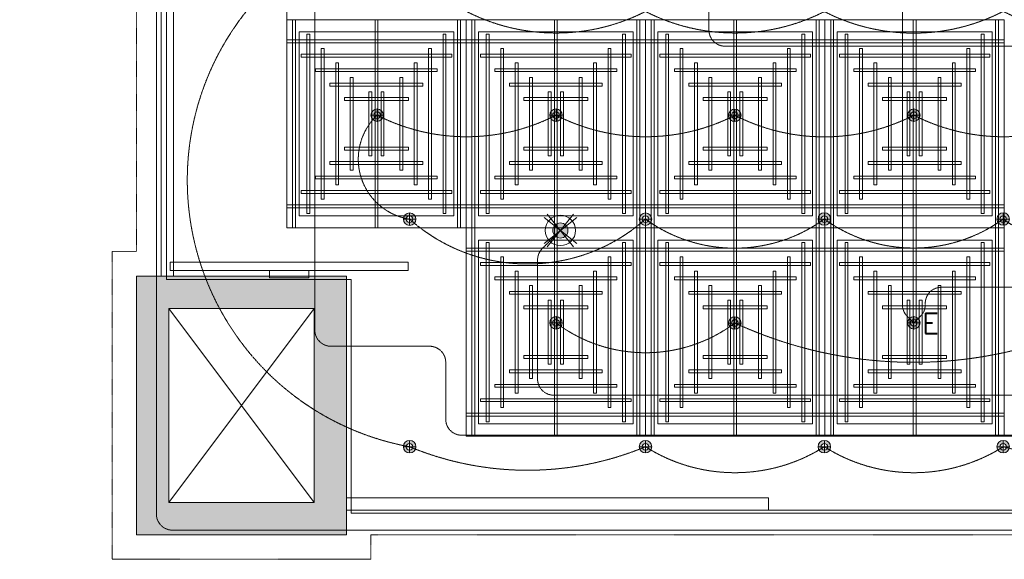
# Model space of a CAD drawing. Header units: millimetres. Extents: x -750 to 72845, y -24282 to 18874.
# Tile 2 of 154: x -573 to 5532, y 0 to 3344. Entities that reach past the tile are written whole.
import ezdxf
from ezdxf.enums import TextEntityAlignment as Align

# ---------------------------------------------------------------- set-up
doc = ezdxf.new("R2010")
doc.units = ezdxf.units.MM
doc.header["$MEASUREMENT"] = 0
for name, pattern in [('DASHED', [19.05, 12.7, -6.35]), ('HIDDENX2', [0.75, 0.5, -0.25]), ('IRISH HOUSE_FF46_HYD AIRPORT_HVAC DUCTING LAYOUT 3$0$( Dashed )', [0.75, 0.5, -0.25])]:
    doc.linetypes.add(name, pattern=pattern)
doc.layers.get('0').update_dxf_attribs({"lineweight": 5})
for name, color, linetype, lineweight in [('E Celing Lighting', 5, 'DASHED', 5), ('IRISH HOUSE_FF46_HYD AIRPORT_HVAC DUCTING LAYOUT 3$0$00 Structural', 2, 'Continuous', 25), ('IRISH HOUSE_FF46_HYD AIRPORT_HVAC DUCTING LAYOUT 3$0$02 Furniture', 14, 'Continuous', 25), ('IRISH HOUSE_FF46_HYD AIRPORT_HVAC DUCTING LAYOUT 3$0$02_Elevation 00', 8, 'Continuous', 9), ('IRISH HOUSE_FF46_HYD AIRPORT_HVAC DUCTING LAYOUT 3$0$03 Partition', 152, 'Continuous', 25), ('IRISH HOUSE_FF46_HYD AIRPORT_HVAC DUCTING LAYOUT 3$0$08_Hatch', 140, 'Continuous', 9), ('IRISH HOUSE_FF46_HYD AIRPORT_HVAC DUCTING LAYOUT 3$0$Ceiling', 14, 'Continuous', 9), ('IRISH HOUSE_FF46_HYD AIRPORT_HVAC DUCTING LAYOUT 3$0$Furniture', 14, 'Continuous', 9), ('IRISH HOUSE_FF46_HYD AIRPORT_HVAC DUCTING LAYOUT 3$0$Grey', 8, 'Continuous', 9), ('Lighting (Ceiling)', 160, 'Continuous', 15), ('M-MEP-ELLG-CABLE', 146, 'HIDDENX2', 20), ('M-MEP-ELPR-EQUIP', 6, 'Continuous', 20)]:
    doc.layers.add(name, color=color, linetype=linetype, lineweight=lineweight)
doc.layers.add('IRISH HOUSE_FF46_HYD AIRPORT_HVAC DUCTING LAYOUT 3$0$Flooring', color=8, linetype='Continuous')
doc.layers.add('IRISH HOUSE_FF46_HYD AIRPORT_HVAC DUCTING LAYOUT 3$0$RCP LAYOUT', color=8, linetype='Continuous')
doc.styles.get("Standard").update_dxf_attribs({"font": 'romans.shx'})

# ---------------------------------------------------------------- blocks, each defined once
blk = doc.blocks.new('cl')
at = {"layer": 'Lighting (Ceiling)'}
h = blk.add_hatch(color=0, dxfattribs=at)
h.dxf.hatch_style = 1
h.paths.add_polyline_path([(1.53, 0.03, 1), (-1.53, 0.03, 1)])
h.paths.add_polyline_path([(-0.81, 0.03, -1), (0.81, 0.03, -1)], flags=16)
at = {"layer": 'Lighting (Ceiling)', "color": 0}
for p, q in [((-1.53, 0.03), (1.53, 0.03)), ((0, 1.56), (0, -1.5))]:
    blk.add_line(p, q, dxfattribs=at)
for radius in [1.53, 0.806]:
    blk.add_circle((0, 0.03), radius, dxfattribs=at)
at = {"color": 0}
blk.add_attdef('NAME', text='', height=5, dxfattribs=at).set_placement((0.84, 2.71), align=Align.MIDDLE_CENTER)
blk = doc.blocks.new('ljbsdinfpn')
at = {"layer": 'Lighting (Ceiling)'}
h = blk.add_hatch(color=6, dxfattribs=at)
h.dxf.hatch_style = 1
edge = h.paths.add_edge_path()
edge.add_arc((-23157.71, -1088.48), 1.85, 0, 360)
h = blk.add_hatch(color=6, dxfattribs=at)
h.dxf.hatch_style = 1
edge = h.paths.add_edge_path()
edge.add_arc((-23157.71, -1088.48), 1.85, 0, 360)
at = {"layer": 'Lighting (Ceiling)', "color": 6, "elevation": 0}
for points in [[(-23153.73, -1085.29), (-23161.69, -1091.68)], [(-23153.73, -1091.68), (-23161.69, -1085.29)], [(-23160.91, -1084.5), (-23154.51, -1092.46)], [(-23154.51, -1084.5), (-23160.91, -1092.46)]]:
    blk.add_lwpolyline(points, dxfattribs=at)
at = {"layer": 'Lighting (Ceiling)', "color": 6}
for radius in [3.7, 3.7, 1.85, 1.85]:
    blk.add_circle((-23157.71, -1088.48, 0), radius, dxfattribs=at)
blk = doc.blocks.new('skievubjn')
at = {"layer": 'E Celing Lighting', "color": 5}
blk.add_blockref('ljbsdinfpn', (1744216.7, -78058.26, 0), dxfattribs=at)
blk = doc.blocks.new('IRISH HOUSE_FF46_HYD AIRPORT_HVAC DUCTING LAYOUT 3$0$IRISH HOUSE-RCP LAYOUT')
at = {"lineweight": 0, "ltscale": 0.25}
h = blk.add_hatch(color=8, dxfattribs=at)
h.dxf.hatch_style = 1
h.paths.add_polyline_path([(-194.6, -7416.7), (-194.6, -9019.3), (1106, -9019.3), (1106, -7416.7)])
h.paths.add_polyline_path([(5.8, -7617.1), (5.8, -8818.9), (905.6, -8818.9), (905.6, -7617.1)], flags=16)
h.paths.add_polyline_path([(0, -919.6, 1), (0, 919.6, 1)])
h = blk.add_hatch(color=8, dxfattribs=at)
h.dxf.hatch_style = 1
h.paths.add_polyline_path([(-194.6, -7416.7), (-194.6, -9019.3), (1106, -9019.3), (1106, -7416.7)])
h.paths.add_polyline_path([(5.8, -7617.1), (5.8, -8818.9), (905.6, -8818.9), (905.6, -7617.1)], flags=16)
h.paths.add_polyline_path([(919.7, 0, 1), (-919.6, 0, 1)])
h = blk.add_hatch(color=8, dxfattribs=at)
h.dxf.hatch_style = 1
h.paths.add_polyline_path([(-194.6, -7416.7), (-194.6, -9019.3), (1106, -9019.3), (1106, -7416.7)])
h.paths.add_polyline_path([(5.8, -7617.1), (5.8, -8818.9), (905.6, -8818.9), (905.6, -7617.1)], flags=16)
h.paths.add_polyline_path([(0, -919.6, 1), (0, 919.6, 1)])
at = {"color": 8, "lineweight": 0, "ltscale": 0.25}
for p, q in [((736.3, -7118.1), (736.3, -1954.5)), ((736.3, -7118.1), (736.3, -5827.2)), ((736.3, -5827.2), (1848.5, -5827.2)), ((2960.8, -5827.2), (1848.5, -5827.2)), ((1848.5, -5827.2), (1848.5, -7118.1)), ((1848.5, -5827.2), (1848.5, -7118.1)), ((2960.8, -7118.1), (2960.8, -5827.2)), ((2960.8, -5827.2), (4073.1, -5827.2)), ((2960.8, -7118.1), (2960.8, -5827.2)), ((4073.1, -5827.2), (4073.1, -7118.1)), ((5185.4, -5827.2), (4073.1, -5827.2)), ((4073.1, -5827.2), (4073.1, -7118.1)), ((5185.4, -7118.1), (5185.4, -5827.2)), ((812.5, -7041.9), (812.5, -5903.4)), ((812.5, -5903.4), (1772.3, -5903.4)), ((1772.3, -5903.4), (1772.3, -7041.9)), ((2884.6, -5903.4), (1924.7, -5903.4)), ((1924.7, -5903.4), (1924.7, -7041.9)), ((2884.6, -7041.9), (2884.6, -5903.4)), ((3037, -7041.9), (3037, -5903.4)), ((3037, -5903.4), (3996.9, -5903.4)), ((3996.9, -5903.4), (3996.9, -7041.9)), ((5109.2, -5903.4), (4149.3, -5903.4)), ((4149.3, -5903.4), (4149.3, -7041.9)), ((5109.2, -7041.9), (5109.2, -5903.4)), ((1772.3, -7041.9), (812.5, -7041.9)), ((1924.7, -7041.9), (2884.6, -7041.9)), ((3996.9, -7041.9), (3037, -7041.9)), ((4149.3, -7041.9), (5109.2, -7041.9)), ((1848.5, -7118.1), (736.3, -7118.1)), ((1848.5, -7118.1), (736.3, -7118.1)), ((1848.5, -8409.1), (1848.5, -7118.1)), ((1848.5, -7118.1), (2960.8, -7118.1)), ((1848.5, -8409.1), (1848.5, -7118.1)), ((1848.5, -7118.1), (2960.8, -7118.1)), ((4073.1, -7118.1), (2960.8, -7118.1)), ((2960.8, -7118.1), (2960.8, -8409.1)), ((4073.1, -7118.1), (2960.8, -7118.1)), ((2960.8, -7118.1), (2960.8, -8409.1)), ((4073.1, -8409.1), (4073.1, -7118.1)), ((4073.1, -7118.1), (5185.4, -7118.1)), ((4073.1, -8409.1), (4073.1, -7118.1)), ((4073.1, -7118.1), (5185.4, -7118.1)), ((5185.4, -7118.1), (5185.4, -8409.1)), ((1924.7, -7194.3), (2884.6, -7194.3)), ((1924.7, -8332.9), (1924.7, -7194.3)), ((2884.6, -7194.3), (2884.6, -8332.9)), ((3996.9, -7194.3), (3037, -7194.3)), ((3037, -7194.3), (3037, -8332.9)), ((3996.9, -8332.9), (3996.9, -7194.3)), ((4149.3, -7194.3), (5109.2, -7194.3)), ((4149.3, -8332.9), (4149.3, -7194.3)), ((5109.2, -7194.3), (5109.2, -8332.9)), ((5.8, -8818.9), (905.6, -7617.1)), ((5.8, -7617.1), (905.6, -8818.9)), ((5.8, -8818.9), (905.6, -7617.1)), ((5.8, -7617.1), (905.6, -8818.9)), ((5.8, -8818.9), (905.6, -7617.1)), ((5.8, -7617.1), (905.6, -8818.9)), ((2884.6, -8332.9), (1924.7, -8332.9)), ((3037, -8332.9), (3996.9, -8332.9)), ((5109.2, -8332.9), (4149.3, -8332.9)), ((10746.8, -8409.1), (1848.5, -8409.1)), ((2960.8, -8409.1), (1848.5, -8409.1)), ((2960.8, -8409.1), (4073.1, -8409.1)), ((5185.4, -8409.1), (4073.1, -8409.1))]:
    blk.add_line(p, q, dxfattribs=at)
at = {"layer": 'IRISH HOUSE_FF46_HYD AIRPORT_HVAC DUCTING LAYOUT 3$0$00 Structural', "color": 8, "lineweight": 0, "ltscale": 0.25}
for p, q in [((-194.6, -9019.3), (-194.6, -7416.7)), ((-194.6, -7416.7), (1106, -7416.7)), ((-194.6, -9019.3), (-194.6, -7416.7)), ((-194.6, -7416.7), (1106, -7416.7)), ((-194.6, -9019.3), (-194.6, -7416.7)), ((-194.6, -7416.7), (1106, -7416.7)), ((1106, -7416.7), (1106, -9019.3)), ((1106, -7416.7), (1106, -9019.3)), ((1106, -7416.7), (1106, -9019.3)), ((5.8, -8818.9), (5.8, -7617.1)), ((5.8, -7617.1), (905.6, -7617.1)), ((5.8, -8818.9), (5.8, -7617.1)), ((5.8, -7617.1), (905.6, -7617.1)), ((5.8, -8818.9), (5.8, -7617.1)), ((5.8, -7617.1), (905.6, -7617.1)), ((905.6, -7617.1), (905.6, -8818.9)), ((905.6, -7617.1), (905.6, -8818.9)), ((905.6, -7617.1), (905.6, -8818.9)), ((905.6, -8818.9), (5.8, -8818.9)), ((905.6, -8818.9), (5.8, -8818.9)), ((905.6, -8818.9), (5.8, -8818.9)), ((1106, -9019.3), (-194.6, -9019.3)), ((1106, -9019.3), (-194.6, -9019.3)), ((1106, -9019.3), (-194.6, -9019.3))]:
    blk.add_line(p, q, dxfattribs=at)
at = {"layer": 'IRISH HOUSE_FF46_HYD AIRPORT_HVAC DUCTING LAYOUT 3$0$02 Furniture', "color": 8, "lineweight": 0, "ltscale": 0.25}
for p, q in [((1489.2, -7330.4), (14, -7330.4)), ((14, -7330.4), (14, -7381.2)), ((14, -7381.2), (1489.2, -7381.2)), ((629, -7381.2), (874.2, -7381.2)), ((629, -7426.6), (629, -7381.2)), ((874.2, -7381.2), (874.2, -7426.6)), ((1489.2, -7381.2), (1489.2, -7330.4)), ((874.2, -7426.6), (629, -7426.6))]:
    blk.add_line(p, q, dxfattribs=at)
at = {"layer": 'IRISH HOUSE_FF46_HYD AIRPORT_HVAC DUCTING LAYOUT 3$0$02_Elevation 00', "color": 8, "lineweight": 0, "ltscale": 0.25}
blk.add_line((3685.5, -8866.9), (8188.7, -8866.9), dxfattribs=at)
at = {"layer": 'IRISH HOUSE_FF46_HYD AIRPORT_HVAC DUCTING LAYOUT 3$0$03 Partition', "color": 8, "lineweight": 0, "ltscale": 0.25}
for p, q in [((-42.2, -7416.7), (-42.2, -5030.7)), ((1106, -8866.9), (1106, -8866.9)), ((1106, -8866.9), (3685.5, -8866.9)), ((3685.5, -8866.9), (1106, -8866.9)), ((3685.5, -8866.9), (3685.5, -8866.9))]:
    blk.add_line(p, q, dxfattribs=at)
at = {"layer": 'IRISH HOUSE_FF46_HYD AIRPORT_HVAC DUCTING LAYOUT 3$0$08_Hatch', "color": 8, "lineweight": 0, "ltscale": 0.25}
for p, q in [((1106, -8790.7), (3722.4, -8790.7)), ((1106, -8866.9), (3722.4, -8866.9))]:
    blk.add_line(p, q, dxfattribs=at)
at = {"layer": 'IRISH HOUSE_FF46_HYD AIRPORT_HVAC DUCTING LAYOUT 3$0$Ceiling', "color": 8, "lineweight": 0, "ltscale": 0.25}
for p, q in [((789.9, -5827.2), (772, -5827.2)), ((772, -5827.2), (772, -7118.1)), ((789.9, -7118.1), (789.9, -5827.2)), ((1283.5, -7118.1), (1283.5, -5827.2)), ((1283.5, -5827.2), (1301.3, -5827.2)), ((1301.3, -5827.2), (1301.3, -7118.1)), ((1794.9, -7118.1), (1794.9, -5827.2)), ((1794.9, -5827.2), (1812.8, -5827.2)), ((1812.8, -5827.2), (1812.8, -7118.1)), ((1902.2, -5827.2), (1884.3, -5827.2)), ((1884.3, -5827.2), (1884.3, -7118.1)), ((1902.2, -7118.1), (1902.2, -5827.2)), ((2413.6, -5827.2), (2395.8, -5827.2)), ((2395.8, -5827.2), (2395.8, -7118.1)), ((2413.6, -7118.1), (2413.6, -5827.2)), ((2907.2, -7118.1), (2907.2, -5827.2)), ((2907.2, -5827.2), (2925.1, -5827.2)), ((2925.1, -5827.2), (2925.1, -7118.1)), ((3014.4, -5827.2), (2996.6, -5827.2)), ((2996.6, -5827.2), (2996.6, -7118.1)), ((3014.4, -7118.1), (3014.4, -5827.2)), ((3508, -7118.1), (3508, -5827.2)), ((3508, -5827.2), (3525.9, -5827.2)), ((3525.9, -5827.2), (3525.9, -7118.1)), ((4019.5, -7118.1), (4019.5, -5827.2)), ((4019.5, -5827.2), (4037.4, -5827.2)), ((4037.4, -5827.2), (4037.4, -7118.1)), ((4126.7, -5827.2), (4108.9, -5827.2)), ((4108.9, -5827.2), (4108.9, -7118.1)), ((4126.7, -7118.1), (4126.7, -5827.2)), ((4638.2, -5827.2), (4620.3, -5827.2)), ((4620.3, -5827.2), (4620.3, -7118.1)), ((4638.2, -7118.1), (4638.2, -5827.2)), ((5131.8, -7118.1), (5131.8, -5827.2)), ((5131.8, -5827.2), (5149.6, -5827.2)), ((5149.6, -5827.2), (5149.6, -7118.1)), ((861.4, -7028.8), (861.4, -5916.6)), ((861.4, -5916.6), (879.3, -5916.6)), ((879.3, -5916.6), (879.3, -7028.8)), ((1705.6, -7028.8), (1705.6, -5916.6)), ((1705.6, -5916.6), (1723.4, -5916.6)), ((1723.4, -5916.6), (1723.4, -7028.8)), ((1991.5, -5916.6), (1973.7, -5916.6)), ((1973.7, -5916.6), (1973.7, -7028.8)), ((1991.5, -7028.8), (1991.5, -5916.6)), ((2835.7, -5916.6), (2817.8, -5916.6)), ((2817.8, -5916.6), (2817.8, -7028.8)), ((2835.7, -7028.8), (2835.7, -5916.6)), ((3085.9, -7028.8), (3085.9, -5916.6)), ((3085.9, -5916.6), (3103.8, -5916.6)), ((3103.8, -5916.6), (3103.8, -7028.8)), ((3930.1, -7028.8), (3930.1, -5916.6)), ((3930.1, -5916.6), (3948, -5916.6)), ((3948, -5916.6), (3948, -7028.8)), ((4216.1, -5916.6), (4198.2, -5916.6)), ((4198.2, -5916.6), (4198.2, -7028.8)), ((4216.1, -7028.8), (4216.1, -5916.6)), ((5060.3, -5916.6), (5042.4, -5916.6)), ((5042.4, -5916.6), (5042.4, -7028.8)), ((5060.3, -7028.8), (5060.3, -5916.6)), ((1848.5, -5952.3), (736.3, -5952.3)), ((736.3, -5952.3), (736.3, -5970.2)), ((736.3, -5970.2), (1848.5, -5970.2)), ((1848.5, -5970.2), (1848.5, -5952.3)), ((1848.5, -5952.3), (2960.8, -5952.3)), ((1848.5, -5970.2), (1848.5, -5952.3)), ((2960.8, -5970.2), (1848.5, -5970.2)), ((4073.1, -5952.3), (2960.8, -5952.3)), ((2960.8, -5952.3), (2960.8, -5970.2)), ((2960.8, -5952.3), (2960.8, -5970.2)), ((2960.8, -5970.2), (4073.1, -5970.2)), ((4073.1, -5970.2), (4073.1, -5952.3)), ((4073.1, -5970.2), (4073.1, -5952.3)), ((4073.1, -5952.3), (5185.4, -5952.3)), ((5185.4, -5970.2), (4073.1, -5970.2)), ((5185.4, -5952.3), (5185.4, -5970.2)), ((825.6, -6041.7), (825.6, -6059.6)), ((1759.1, -6041.7), (825.6, -6041.7)), ((950.7, -6939.4), (950.7, -6006)), ((950.7, -6006), (968.6, -6006)), ((968.6, -6006), (968.6, -6939.4)), ((1616.2, -6939.4), (1616.2, -6006)), ((1616.2, -6006), (1634.1, -6006)), ((1634.1, -6006), (1634.1, -6939.4)), ((1759.1, -6059.6), (1759.1, -6041.7)), ((1938, -6059.6), (1938, -6041.7)), ((1938, -6041.7), (2871.5, -6041.7)), ((2080.9, -6006), (2063, -6006)), ((2063, -6006), (2063, -6939.4)), ((2080.9, -6939.4), (2080.9, -6006)), ((2746.4, -6006), (2728.5, -6006)), ((2728.5, -6006), (2728.5, -6939.4)), ((2746.4, -6939.4), (2746.4, -6006)), ((2871.5, -6041.7), (2871.5, -6059.6)), ((3050.2, -6041.7), (3050.2, -6059.6)), ((3983.6, -6041.7), (3050.2, -6041.7)), ((3175.3, -6939.4), (3175.3, -6006)), ((3175.3, -6006), (3193.2, -6006)), ((3193.2, -6006), (3193.2, -6939.4)), ((3840.8, -6939.4), (3840.8, -6006)), ((3840.8, -6006), (3858.6, -6006)), ((3858.6, -6006), (3858.6, -6939.4)), ((3983.6, -6059.6), (3983.6, -6041.7)), ((4162.6, -6059.6), (4162.6, -6041.7)), ((4162.6, -6041.7), (5096, -6041.7)), ((4305.5, -6006), (4287.6, -6006)), ((4287.6, -6006), (4287.6, -6939.4)), ((4305.5, -6939.4), (4305.5, -6006)), ((4970.9, -6006), (4953, -6006)), ((4953, -6006), (4953, -6939.4)), ((4970.9, -6939.4), (4970.9, -6006)), ((5096, -6041.7), (5096, -6059.6)), ((825.6, -6059.6), (1759.1, -6059.6)), ((1040.1, -6850.1), (1040.1, -6095.3)), ((1040.1, -6095.3), (1058, -6095.3)), ((1058, -6095.3), (1058, -6850.1)), ((1526.8, -6850.1), (1526.8, -6095.3)), ((1526.8, -6095.3), (1544.7, -6095.3)), ((1544.7, -6095.3), (1544.7, -6850.1)), ((2871.5, -6059.6), (1938, -6059.6)), ((2170.3, -6095.3), (2152.4, -6095.3)), ((2152.4, -6095.3), (2152.4, -6850.1)), ((2170.3, -6850.1), (2170.3, -6095.3)), ((2657, -6095.3), (2639.1, -6095.3)), ((2639.1, -6095.3), (2639.1, -6850.1)), ((2657, -6850.1), (2657, -6095.3)), ((3050.2, -6059.6), (3983.6, -6059.6)), ((3264.7, -6850.1), (3264.7, -6095.3)), ((3264.7, -6095.3), (3282.5, -6095.3)), ((3282.5, -6095.3), (3282.5, -6850.1)), ((3751.4, -6850.1), (3751.4, -6095.3)), ((3751.4, -6095.3), (3769.3, -6095.3)), ((3769.3, -6095.3), (3769.3, -6850.1)), ((5096, -6059.6), (4162.6, -6059.6)), ((4394.8, -6095.3), (4376.9, -6095.3)), ((4376.9, -6095.3), (4376.9, -6850.1)), ((4394.8, -6850.1), (4394.8, -6095.3)), ((4881.5, -6095.3), (4863.7, -6095.3)), ((4863.7, -6095.3), (4863.7, -6850.1)), ((4881.5, -6850.1), (4881.5, -6095.3)), ((915, -6131.1), (915, -6148.9)), ((1669.7, -6131.1), (915, -6131.1)), ((915, -6148.9), (1669.7, -6148.9)), ((1669.7, -6148.9), (1669.7, -6131.1)), ((2027.4, -6148.9), (2027.4, -6131.1)), ((2027.4, -6131.1), (2782.1, -6131.1)), ((2782.1, -6148.9), (2027.4, -6148.9)), ((2782.1, -6131.1), (2782.1, -6148.9)), ((3139.5, -6131.1), (3139.5, -6148.9)), ((3894.2, -6131.1), (3139.5, -6131.1)), ((3139.5, -6148.9), (3894.2, -6148.9)), ((3894.2, -6148.9), (3894.2, -6131.1)), ((4252, -6148.9), (4252, -6131.1)), ((4252, -6131.1), (5006.7, -6131.1)), ((5006.7, -6148.9), (4252, -6148.9)), ((5006.7, -6131.1), (5006.7, -6148.9)), ((1004.4, -6220.4), (1004.4, -6238.3)), ((1580.4, -6220.4), (1004.4, -6220.4)), ((1129.5, -6760.7), (1129.5, -6184.7)), ((1129.5, -6184.7), (1147.3, -6184.7)), ((1147.3, -6184.7), (1147.3, -6760.7)), ((1455.3, -6184.7), (1437.4, -6184.7)), ((1437.4, -6184.7), (1437.4, -6760.7)), ((1455.3, -6760.7), (1455.3, -6184.7)), ((1580.4, -6238.3), (1580.4, -6220.4)), ((2116.7, -6238.3), (2116.7, -6220.4)), ((2116.7, -6220.4), (2692.7, -6220.4)), ((2241.8, -6760.7), (2241.8, -6184.7)), ((2241.8, -6184.7), (2259.7, -6184.7)), ((2259.7, -6184.7), (2259.7, -6760.7)), ((2567.6, -6184.7), (2549.8, -6184.7)), ((2549.8, -6184.7), (2549.8, -6760.7)), ((2567.6, -6760.7), (2567.6, -6184.7)), ((2692.7, -6220.4), (2692.7, -6238.3)), ((3228.9, -6220.4), (3228.9, -6238.3)), ((3804.9, -6220.4), (3228.9, -6220.4)), ((3354, -6760.7), (3354, -6184.7)), ((3354, -6184.7), (3371.9, -6184.7)), ((3371.9, -6184.7), (3371.9, -6760.7)), ((3679.8, -6184.7), (3661.9, -6184.7)), ((3661.9, -6184.7), (3661.9, -6760.7)), ((3679.8, -6760.7), (3679.8, -6184.7)), ((3804.9, -6238.3), (3804.9, -6220.4)), ((4341.3, -6238.3), (4341.3, -6220.4)), ((4341.3, -6220.4), (4917.3, -6220.4)), ((4466.4, -6760.7), (4466.4, -6184.7)), ((4466.4, -6184.7), (4484.3, -6184.7)), ((4484.3, -6184.7), (4484.3, -6760.7)), ((4792.2, -6184.7), (4774.3, -6184.7)), ((4774.3, -6184.7), (4774.3, -6760.7)), ((4792.2, -6760.7), (4792.2, -6184.7)), ((4917.3, -6220.4), (4917.3, -6238.3)), ((1004.4, -6238.3), (1580.4, -6238.3)), ((1245.6, -6671.3), (1245.6, -6274.1)), ((1245.6, -6274.1), (1263.5, -6274.1)), ((1263.5, -6274.1), (1263.5, -6671.3)), ((1339.1, -6274.1), (1321.2, -6274.1)), ((1321.2, -6274.1), (1321.2, -6671.3)), ((1339.1, -6671.3), (1339.1, -6274.1)), ((2692.7, -6238.3), (2116.7, -6238.3)), ((2358, -6671.3), (2358, -6274.1)), ((2358, -6274.1), (2375.9, -6274.1)), ((2375.9, -6274.1), (2375.9, -6671.3)), ((2451.5, -6274.1), (2433.6, -6274.1)), ((2433.6, -6274.1), (2433.6, -6671.3)), ((2451.5, -6671.3), (2451.5, -6274.1)), ((3228.9, -6238.3), (3804.9, -6238.3)), ((3470.2, -6671.3), (3470.2, -6274.1)), ((3470.2, -6274.1), (3488.1, -6274.1)), ((3488.1, -6274.1), (3488.1, -6671.3)), ((3563.6, -6274.1), (3545.8, -6274.1)), ((3545.8, -6274.1), (3545.8, -6671.3)), ((3563.6, -6671.3), (3563.6, -6274.1)), ((4917.3, -6238.3), (4341.3, -6238.3)), ((4582.6, -6671.3), (4582.6, -6274.1)), ((4582.6, -6274.1), (4600.4, -6274.1)), ((4600.4, -6274.1), (4600.4, -6671.3)), ((4676, -6274.1), (4658.1, -6274.1)), ((4658.1, -6274.1), (4658.1, -6671.3)), ((4676, -6671.3), (4676, -6274.1)), ((1093.7, -6309.8), (1093.7, -6327.7)), ((1491, -6309.8), (1093.7, -6309.8)), ((1093.7, -6327.7), (1491, -6327.7)), ((1491, -6327.7), (1491, -6309.8)), ((2206.1, -6327.7), (2206.1, -6309.8)), ((2206.1, -6309.8), (2603.4, -6309.8)), ((2603.4, -6327.7), (2206.1, -6327.7)), ((2603.4, -6309.8), (2603.4, -6327.7)), ((3318.3, -6309.8), (3318.3, -6327.7)), ((3715.6, -6309.8), (3318.3, -6309.8)), ((3318.3, -6327.7), (3715.6, -6327.7)), ((3715.6, -6327.7), (3715.6, -6309.8)), ((4430.7, -6327.7), (4430.7, -6309.8)), ((4430.7, -6309.8), (4827.9, -6309.8)), ((4827.9, -6327.7), (4430.7, -6327.7)), ((4827.9, -6309.8), (4827.9, -6327.7)), ((1093.7, -6635.6), (1093.7, -6617.7)), ((1093.7, -6617.7), (1491, -6617.7)), ((1491, -6635.6), (1093.7, -6635.6)), ((1491, -6617.7), (1491, -6635.6)), ((2603.4, -6617.7), (2206.1, -6617.7)), ((2206.1, -6617.7), (2206.1, -6635.6)), ((2206.1, -6635.6), (2603.4, -6635.6)), ((2603.4, -6635.6), (2603.4, -6617.7)), ((3318.3, -6635.6), (3318.3, -6617.7)), ((3318.3, -6617.7), (3715.6, -6617.7)), ((3715.6, -6635.6), (3318.3, -6635.6)), ((3715.6, -6617.7), (3715.6, -6635.6)), ((4827.9, -6617.7), (4430.7, -6617.7)), ((4430.7, -6617.7), (4430.7, -6635.6)), ((4430.7, -6635.6), (4827.9, -6635.6)), ((4827.9, -6635.6), (4827.9, -6617.7)), ((1004.4, -6725), (1004.4, -6707.1)), ((1004.4, -6707.1), (1580.4, -6707.1)), ((1263.5, -6671.3), (1245.6, -6671.3)), ((1321.2, -6671.3), (1339.1, -6671.3)), ((1580.4, -6707.1), (1580.4, -6725)), ((2692.7, -6707.1), (2116.7, -6707.1)), ((2116.7, -6707.1), (2116.7, -6725)), ((2375.9, -6671.3), (2358, -6671.3)), ((2433.6, -6671.3), (2451.5, -6671.3)), ((2692.7, -6725), (2692.7, -6707.1)), ((3228.9, -6725), (3228.9, -6707.1)), ((3228.9, -6707.1), (3804.9, -6707.1)), ((3488.1, -6671.3), (3470.2, -6671.3)), ((3545.8, -6671.3), (3563.6, -6671.3)), ((3804.9, -6707.1), (3804.9, -6725)), ((4917.3, -6707.1), (4341.3, -6707.1)), ((4341.3, -6707.1), (4341.3, -6725)), ((4600.4, -6671.3), (4582.6, -6671.3)), ((4658.1, -6671.3), (4676, -6671.3)), ((4917.3, -6725), (4917.3, -6707.1)), ((1580.4, -6725), (1004.4, -6725)), ((1147.3, -6760.7), (1129.5, -6760.7)), ((1437.4, -6760.7), (1455.3, -6760.7)), ((2116.7, -6725), (2692.7, -6725)), ((2259.7, -6760.7), (2241.8, -6760.7)), ((2549.8, -6760.7), (2567.6, -6760.7)), ((3804.9, -6725), (3228.9, -6725)), ((3371.9, -6760.7), (3354, -6760.7)), ((3661.9, -6760.7), (3679.8, -6760.7)), ((4341.3, -6725), (4917.3, -6725)), ((4484.3, -6760.7), (4466.4, -6760.7)), ((4774.3, -6760.7), (4792.2, -6760.7)), ((915, -6814.3), (915, -6796.4)), ((915, -6796.4), (1669.7, -6796.4)), ((1669.7, -6814.3), (915, -6814.3)), ((1669.7, -6796.4), (1669.7, -6814.3)), ((2782.1, -6796.4), (2027.4, -6796.4)), ((2027.4, -6796.4), (2027.4, -6814.3)), ((2027.4, -6814.3), (2782.1, -6814.3)), ((2782.1, -6814.3), (2782.1, -6796.4)), ((3139.6, -6814.3), (3139.6, -6796.4)), ((3139.6, -6796.4), (3894.3, -6796.4)), ((3894.3, -6814.3), (3139.6, -6814.3)), ((3894.3, -6796.4), (3894.3, -6814.3)), ((5006.7, -6796.4), (4251.9, -6796.4)), ((4251.9, -6796.4), (4251.9, -6814.3)), ((4251.9, -6814.3), (5006.7, -6814.3)), ((5006.7, -6814.3), (5006.7, -6796.4)), ((825.6, -6903.7), (825.6, -6885.8)), ((825.6, -6885.8), (1759.1, -6885.8)), ((1058, -6850.1), (1040.1, -6850.1)), ((1544.7, -6850.1), (1526.8, -6850.1)), ((1759.1, -6885.8), (1759.1, -6903.7)), ((2871.5, -6885.8), (1938, -6885.8)), ((1938, -6885.8), (1938, -6903.7)), ((2152.4, -6850.1), (2170.3, -6850.1)), ((2639.1, -6850.1), (2657, -6850.1)), ((2871.5, -6903.7), (2871.5, -6885.8)), ((3050.2, -6903.7), (3050.2, -6885.8)), ((3050.2, -6885.8), (3983.6, -6885.8)), ((3282.5, -6850.1), (3264.7, -6850.1)), ((3769.3, -6850.1), (3751.4, -6850.1)), ((3983.6, -6885.8), (3983.6, -6903.7)), ((5096, -6885.8), (4162.6, -6885.8)), ((4162.6, -6885.8), (4162.6, -6903.7)), ((4376.9, -6850.1), (4394.8, -6850.1)), ((4863.7, -6850.1), (4881.5, -6850.1)), ((5096, -6903.7), (5096, -6885.8)), ((1759.1, -6903.7), (825.6, -6903.7)), ((968.6, -6939.4), (950.7, -6939.4)), ((1634.1, -6939.4), (1616.2, -6939.4)), ((1938, -6903.7), (2871.5, -6903.7)), ((2063, -6939.4), (2080.9, -6939.4)), ((2728.5, -6939.4), (2746.4, -6939.4)), ((3983.6, -6903.7), (3050.2, -6903.7)), ((3193.2, -6939.4), (3175.3, -6939.4)), ((3858.6, -6939.4), (3840.8, -6939.4)), ((4162.6, -6903.7), (5096, -6903.7)), ((4287.6, -6939.4), (4305.5, -6939.4)), ((4953, -6939.4), (4970.9, -6939.4)), ((736.3, -6975.2), (1848.5, -6975.2)), ((736.3, -6993), (736.3, -6975.2)), ((1848.5, -6993), (736.3, -6993)), ((2960.8, -6975.2), (1848.5, -6975.2)), ((1848.5, -6975.2), (1848.5, -6993)), ((1848.5, -6975.2), (1848.5, -6993)), ((1848.5, -6993), (2960.8, -6993)), ((2960.8, -6975.2), (4073.1, -6975.2)), ((2960.8, -6993), (2960.8, -6975.2)), ((2960.8, -6993), (2960.8, -6975.2)), ((4073.1, -6993), (2960.8, -6993)), ((4073.1, -6975.2), (4073.1, -6993)), ((5185.4, -6975.2), (4073.1, -6975.2)), ((4073.1, -6975.2), (4073.1, -6993)), ((4073.1, -6993), (5185.4, -6993)), ((5185.4, -6993), (5185.4, -6975.2)), ((879.3, -7028.8), (861.4, -7028.8)), ((1723.4, -7028.8), (1705.6, -7028.8)), ((1973.7, -7028.8), (1991.5, -7028.8)), ((2817.8, -7028.8), (2835.7, -7028.8)), ((3103.8, -7028.8), (3085.9, -7028.8)), ((3948, -7028.8), (3930.1, -7028.8)), ((4198.2, -7028.8), (4216.1, -7028.8)), ((5042.4, -7028.8), (5060.3, -7028.8)), ((772, -7118.1), (789.9, -7118.1)), ((1301.3, -7118.1), (1283.5, -7118.1)), ((1812.8, -7118.1), (1794.9, -7118.1)), ((1884.3, -7118.1), (1902.2, -7118.1)), ((1884.3, -8409.1), (1884.3, -7118.1)), ((1884.3, -7118.1), (1902.2, -7118.1)), ((1902.2, -7118.1), (1902.2, -8409.1)), ((2395.8, -7118.1), (2413.6, -7118.1)), ((2395.8, -8409.1), (2395.8, -7118.1)), ((2395.8, -7118.1), (2413.6, -7118.1)), ((2413.6, -7118.1), (2413.6, -8409.1)), ((2925.1, -7118.1), (2907.2, -7118.1)), ((2907.2, -7118.1), (2907.2, -8409.1)), ((2925.1, -7118.1), (2907.2, -7118.1)), ((2925.1, -8409.1), (2925.1, -7118.1)), ((2996.6, -7118.1), (3014.4, -7118.1)), ((2996.6, -8409.1), (2996.6, -7118.1)), ((2996.6, -7118.1), (3014.4, -7118.1)), ((3014.4, -7118.1), (3014.4, -8409.1)), ((3525.9, -7118.1), (3508, -7118.1)), ((3508, -7118.1), (3508, -8409.1)), ((3525.9, -7118.1), (3508, -7118.1)), ((3525.9, -8409.1), (3525.9, -7118.1)), ((4037.4, -7118.1), (4019.5, -7118.1)), ((4019.5, -7118.1), (4019.5, -8409.1)), ((4037.4, -7118.1), (4019.5, -7118.1)), ((4037.4, -8409.1), (4037.4, -7118.1)), ((4108.9, -7118.1), (4126.7, -7118.1)), ((4108.9, -8409.1), (4108.9, -7118.1)), ((4108.9, -7118.1), (4126.7, -7118.1)), ((4126.7, -7118.1), (4126.7, -8409.1)), ((4620.3, -7118.1), (4638.2, -7118.1)), ((4620.3, -8409.1), (4620.3, -7118.1)), ((4620.3, -7118.1), (4638.2, -7118.1)), ((4638.2, -7118.1), (4638.2, -8409.1)), ((5149.6, -7118.1), (5131.8, -7118.1)), ((5131.8, -7118.1), (5131.8, -8409.1)), ((5149.6, -7118.1), (5131.8, -7118.1)), ((5149.6, -8409.1), (5149.6, -7118.1)), ((1848.5, -7261.1), (1848.5, -7243.3)), ((1848.5, -7243.3), (2960.8, -7243.3)), ((2960.8, -7261.1), (1848.5, -7261.1)), ((1973.7, -7207.5), (1991.5, -7207.5)), ((1973.7, -8319.7), (1973.7, -7207.5)), ((1991.5, -7207.5), (1991.5, -8319.7)), ((2817.8, -7207.5), (2835.7, -7207.5)), ((2817.8, -8319.7), (2817.8, -7207.5)), ((2835.7, -7207.5), (2835.7, -8319.7)), ((4073.1, -7243.3), (2960.8, -7243.3)), ((2960.8, -7243.3), (2960.8, -7261.1)), ((2960.8, -7243.3), (2960.8, -7261.1)), ((2960.8, -7261.1), (4073.1, -7261.1)), ((3103.8, -7207.5), (3085.9, -7207.5)), ((3085.9, -7207.5), (3085.9, -8319.7)), ((3103.8, -8319.7), (3103.8, -7207.5)), ((3948, -7207.5), (3930.1, -7207.5)), ((3930.1, -7207.5), (3930.1, -8319.7)), ((3948, -8319.7), (3948, -7207.5)), ((4073.1, -7261.1), (4073.1, -7243.3)), ((4073.1, -7261.1), (4073.1, -7243.3)), ((4073.1, -7243.3), (5185.4, -7243.3)), ((5185.4, -7261.1), (4073.1, -7261.1)), ((4198.2, -7207.5), (4216.1, -7207.5)), ((4198.2, -8319.7), (4198.2, -7207.5)), ((4216.1, -7207.5), (4216.1, -8319.7)), ((5042.4, -7207.5), (5060.3, -7207.5)), ((5042.4, -8319.7), (5042.4, -7207.5)), ((5060.3, -7207.5), (5060.3, -8319.7)), ((5185.4, -7243.3), (5185.4, -7261.1)), ((2063, -7296.9), (2080.9, -7296.9)), ((2063, -8230.3), (2063, -7296.9)), ((2080.9, -7296.9), (2080.9, -8230.3)), ((2728.5, -7296.9), (2746.4, -7296.9)), ((2728.5, -8230.3), (2728.5, -7296.9)), ((2746.4, -7296.9), (2746.4, -8230.3)), ((3193.2, -7296.9), (3175.3, -7296.9)), ((3175.3, -7296.9), (3175.3, -8230.3)), ((3193.2, -8230.3), (3193.2, -7296.9)), ((3858.6, -7296.9), (3840.8, -7296.9)), ((3840.8, -7296.9), (3840.8, -8230.3)), ((3858.6, -8230.3), (3858.6, -7296.9)), ((4287.6, -7296.9), (4305.5, -7296.9)), ((4287.6, -8230.3), (4287.6, -7296.9)), ((4305.5, -7296.9), (4305.5, -8230.3)), ((4953, -7296.9), (4970.9, -7296.9)), ((4953, -8230.3), (4953, -7296.9)), ((4970.9, -7296.9), (4970.9, -8230.3)), ((1938, -7350.5), (1938, -7332.6)), ((1938, -7332.6), (2871.5, -7332.6)), ((2871.5, -7350.5), (1938, -7350.5)), ((2152.4, -7386.2), (2170.3, -7386.2)), ((2152.4, -8141), (2152.4, -7386.2)), ((2170.3, -7386.2), (2170.3, -8141)), ((2639.1, -7386.2), (2657, -7386.2)), ((2639.1, -8141), (2639.1, -7386.2)), ((2657, -7386.2), (2657, -8141)), ((2871.5, -7332.6), (2871.5, -7350.5)), ((3050.2, -7332.6), (3050.2, -7350.5)), ((3983.6, -7332.6), (3050.2, -7332.6)), ((3050.2, -7350.5), (3983.6, -7350.5)), ((3282.5, -7386.2), (3264.7, -7386.2)), ((3264.7, -7386.2), (3264.7, -8141)), ((3282.5, -8141), (3282.5, -7386.2)), ((3769.3, -7386.2), (3751.4, -7386.2)), ((3751.4, -7386.2), (3751.4, -8141)), ((3769.3, -8141), (3769.3, -7386.2)), ((3983.6, -7350.5), (3983.6, -7332.6)), ((4162.6, -7350.5), (4162.6, -7332.6)), ((4162.6, -7332.6), (5096, -7332.6)), ((5096, -7350.5), (4162.6, -7350.5)), ((4376.9, -7386.2), (4394.8, -7386.2)), ((4376.9, -8141), (4376.9, -7386.2)), ((4394.8, -7386.2), (4394.8, -8141)), ((4863.7, -7386.2), (4881.5, -7386.2)), ((4863.7, -8141), (4863.7, -7386.2)), ((4881.5, -7386.2), (4881.5, -8141)), ((5096, -7332.6), (5096, -7350.5)), ((2027.4, -7439.9), (2027.4, -7422)), ((2027.4, -7422), (2782.1, -7422)), ((2782.1, -7439.9), (2027.4, -7439.9)), ((2782.1, -7422), (2782.1, -7439.9)), ((3139.6, -7422), (3139.6, -7439.9)), ((3894.3, -7422), (3139.6, -7422)), ((3139.6, -7439.9), (3894.3, -7439.9)), ((3894.3, -7439.9), (3894.3, -7422)), ((4251.9, -7439.9), (4251.9, -7422)), ((4251.9, -7422), (5006.7, -7422)), ((5006.7, -7439.9), (4251.9, -7439.9)), ((5006.7, -7422), (5006.7, -7439.9)), ((2259.7, -7475.6), (2241.8, -7475.6)), ((2241.8, -7475.6), (2241.8, -8051.6)), ((2259.7, -8051.6), (2259.7, -7475.6)), ((2549.8, -7475.6), (2567.6, -7475.6)), ((2549.8, -8051.6), (2549.8, -7475.6)), ((2567.6, -7475.6), (2567.6, -8051.6)), ((3371.9, -7475.6), (3354, -7475.6)), ((3354, -7475.6), (3354, -8051.6)), ((3371.9, -8051.6), (3371.9, -7475.6)), ((3661.9, -7475.6), (3679.8, -7475.6)), ((3661.9, -8051.6), (3661.9, -7475.6)), ((3679.8, -7475.6), (3679.8, -8051.6)), ((4484.3, -7475.6), (4466.4, -7475.6)), ((4466.4, -7475.6), (4466.4, -8051.6)), ((4484.3, -8051.6), (4484.3, -7475.6)), ((4774.3, -7475.6), (4792.2, -7475.6)), ((4774.3, -8051.6), (4774.3, -7475.6)), ((4792.2, -7475.6), (4792.2, -8051.6)), ((2116.7, -7529.2), (2116.7, -7511.3)), ((2116.7, -7511.3), (2692.7, -7511.3)), ((2692.7, -7529.2), (2116.7, -7529.2)), ((2375.9, -7565), (2358, -7565)), ((2358, -7565), (2358, -7962.2)), ((2375.9, -7962.2), (2375.9, -7565)), ((2433.6, -7565), (2451.5, -7565)), ((2433.6, -7962.2), (2433.6, -7565)), ((2451.5, -7565), (2451.5, -7962.2)), ((2692.7, -7511.3), (2692.7, -7529.2)), ((3228.9, -7511.3), (3228.9, -7529.2)), ((3804.9, -7511.3), (3228.9, -7511.3)), ((3228.9, -7529.2), (3804.9, -7529.2)), ((3488.1, -7565), (3470.2, -7565)), ((3470.2, -7565), (3470.2, -7962.2)), ((3488.1, -7962.2), (3488.1, -7565)), ((3545.8, -7565), (3563.6, -7565)), ((3545.8, -7962.2), (3545.8, -7565)), ((3563.6, -7565), (3563.6, -7962.2)), ((3804.9, -7529.2), (3804.9, -7511.3)), ((4341.3, -7529.2), (4341.3, -7511.3)), ((4341.3, -7511.3), (4917.3, -7511.3)), ((4917.3, -7529.2), (4341.3, -7529.2)), ((4600.4, -7565), (4582.6, -7565)), ((4582.6, -7565), (4582.6, -7962.2)), ((4600.4, -7962.2), (4600.4, -7565)), ((4658.1, -7565), (4676, -7565)), ((4658.1, -7962.2), (4658.1, -7565)), ((4676, -7565), (4676, -7962.2)), ((4917.3, -7511.3), (4917.3, -7529.2)), ((2206.1, -7618.6), (2206.1, -7600.7)), ((2206.1, -7600.7), (2603.4, -7600.7)), ((2603.4, -7618.6), (2206.1, -7618.6)), ((2603.4, -7600.7), (2603.4, -7618.6)), ((3318.3, -7600.7), (3318.3, -7618.6)), ((3715.6, -7600.7), (3318.3, -7600.7)), ((3318.3, -7618.6), (3715.6, -7618.6)), ((3715.6, -7618.6), (3715.6, -7600.7)), ((4430.7, -7618.6), (4430.7, -7600.7)), ((4430.7, -7600.7), (4827.9, -7600.7)), ((4827.9, -7618.6), (4430.7, -7618.6)), ((4827.9, -7600.7), (4827.9, -7618.6)), ((2603.4, -7908.6), (2206.1, -7908.6)), ((2206.1, -7908.6), (2206.1, -7926.5)), ((2206.1, -7926.5), (2603.4, -7926.5)), ((2603.4, -7926.5), (2603.4, -7908.6)), ((3318.3, -7926.5), (3318.3, -7908.6)), ((3318.3, -7908.6), (3715.6, -7908.6)), ((3715.6, -7926.5), (3318.3, -7926.5)), ((3715.6, -7908.6), (3715.6, -7926.5)), ((4827.9, -7908.6), (4430.7, -7908.6)), ((4430.7, -7908.6), (4430.7, -7926.5)), ((4430.7, -7926.5), (4827.9, -7926.5)), ((4827.9, -7926.5), (4827.9, -7908.6)), ((2358, -7962.2), (2375.9, -7962.2)), ((2451.5, -7962.2), (2433.6, -7962.2)), ((3470.2, -7962.2), (3488.1, -7962.2)), ((3563.6, -7962.2), (3545.8, -7962.2)), ((4582.6, -7962.2), (4600.4, -7962.2)), ((4676, -7962.2), (4658.1, -7962.2)), ((2692.7, -7998), (2116.7, -7998)), ((2116.7, -7998), (2116.7, -8015.9)), ((2116.7, -8015.9), (2692.7, -8015.9)), ((2241.8, -8051.6), (2259.7, -8051.6)), ((2567.6, -8051.6), (2549.8, -8051.6)), ((2692.7, -8015.9), (2692.7, -7998)), ((3228.9, -8015.9), (3228.9, -7998)), ((3228.9, -7998), (3804.9, -7998)), ((3804.9, -8015.9), (3228.9, -8015.9)), ((3354, -8051.6), (3371.9, -8051.6)), ((3679.8, -8051.6), (3661.9, -8051.6)), ((3804.9, -7998), (3804.9, -8015.9)), ((4917.3, -7998), (4341.3, -7998)), ((4341.3, -7998), (4341.3, -8015.9)), ((4341.3, -8015.9), (4917.3, -8015.9)), ((4466.4, -8051.6), (4484.3, -8051.6)), ((4792.2, -8051.6), (4774.3, -8051.6)), ((4917.3, -8015.9), (4917.3, -7998)), ((2782.1, -8087.4), (2027.4, -8087.4)), ((2027.4, -8087.4), (2027.4, -8105.2)), ((2027.4, -8105.2), (2782.1, -8105.2)), ((2782.1, -8105.2), (2782.1, -8087.4)), ((3139.5, -8105.2), (3139.5, -8087.4)), ((3139.5, -8087.4), (3894.2, -8087.4)), ((3894.2, -8105.2), (3139.5, -8105.2)), ((3894.2, -8087.4), (3894.2, -8105.2)), ((5006.7, -8087.4), (4252, -8087.4)), ((4252, -8087.4), (4252, -8105.2)), ((4252, -8105.2), (5006.7, -8105.2)), ((5006.7, -8105.2), (5006.7, -8087.4)), ((2871.5, -8176.7), (1938, -8176.7)), ((1938, -8176.7), (1938, -8194.6)), ((2170.3, -8141), (2152.4, -8141)), ((2657, -8141), (2639.1, -8141)), ((2871.5, -8194.6), (2871.5, -8176.7)), ((3050.2, -8194.6), (3050.2, -8176.7)), ((3050.2, -8176.7), (3983.6, -8176.7)), ((3264.7, -8141), (3282.5, -8141)), ((3751.4, -8141), (3769.3, -8141)), ((3983.6, -8176.7), (3983.6, -8194.6)), ((5096, -8176.7), (4162.6, -8176.7)), ((4162.6, -8176.7), (4162.6, -8194.6)), ((4394.8, -8141), (4376.9, -8141)), ((4881.5, -8141), (4863.7, -8141)), ((5096, -8194.6), (5096, -8176.7)), ((1938, -8194.6), (2871.5, -8194.6)), ((2080.9, -8230.3), (2063, -8230.3)), ((2746.4, -8230.3), (2728.5, -8230.3)), ((3983.6, -8194.6), (3050.2, -8194.6)), ((3175.3, -8230.3), (3193.2, -8230.3)), ((3840.8, -8230.3), (3858.6, -8230.3)), ((4162.6, -8194.6), (5096, -8194.6)), ((4305.5, -8230.3), (4287.6, -8230.3)), ((4970.9, -8230.3), (4953, -8230.3)), ((2960.8, -8266.1), (1848.5, -8266.1)), ((1848.5, -8266.1), (1848.5, -8283.9)), ((1848.5, -8283.9), (2960.8, -8283.9)), ((2960.8, -8266.1), (4073.1, -8266.1)), ((2960.8, -8283.9), (2960.8, -8266.1)), ((2960.8, -8283.9), (2960.8, -8266.1)), ((4073.1, -8283.9), (2960.8, -8283.9)), ((4073.1, -8266.1), (4073.1, -8283.9)), ((5185.4, -8266.1), (4073.1, -8266.1)), ((4073.1, -8266.1), (4073.1, -8283.9)), ((4073.1, -8283.9), (5185.4, -8283.9)), ((5185.4, -8283.9), (5185.4, -8266.1)), ((1991.5, -8319.7), (1973.7, -8319.7)), ((2835.7, -8319.7), (2817.8, -8319.7)), ((3085.9, -8319.7), (3103.8, -8319.7)), ((3930.1, -8319.7), (3948, -8319.7)), ((4216.1, -8319.7), (4198.2, -8319.7)), ((5060.3, -8319.7), (5042.4, -8319.7)), ((1902.2, -8409.1), (1884.3, -8409.1)), ((2413.6, -8409.1), (2395.8, -8409.1)), ((2907.2, -8409.1), (2925.1, -8409.1)), ((3014.4, -8409.1), (2996.6, -8409.1)), ((3508, -8409.1), (3525.9, -8409.1)), ((4019.5, -8409.1), (4037.4, -8409.1)), ((4126.7, -8409.1), (4108.9, -8409.1)), ((4638.2, -8409.1), (4620.3, -8409.1)), ((5131.8, -8409.1), (5149.6, -8409.1))]:
    blk.add_line(p, q, dxfattribs=at)
at = {"layer": 'IRISH HOUSE_FF46_HYD AIRPORT_HVAC DUCTING LAYOUT 3$0$Flooring', "color": 8, "lineweight": 0, "ltscale": 0.25}
for p, q in [((-8.3, -1377.2), (-8.3, -7437.2)), ((-8.3, -7437.2), (1134.7, -7437.2)), ((1134.7, -7437.2), (1134.7, -8885)), ((1134.7, -8885), (11472.3, -8885))]:
    blk.add_line(p, q, dxfattribs=at)
at = {"layer": 'IRISH HOUSE_FF46_HYD AIRPORT_HVAC DUCTING LAYOUT 3$0$Furniture', "color": 8, "lineweight": 0, "ltscale": 0.25}
for p, q in [((-42, -944), (-42.2, -7416.7)), ((-42.2, -7416.7), (-194.6, -7416.7)), ((-194.6, -7416.7), (-194.6, -9019.3)), ((1106, -9019.3), (1106, -8866.9)), ((1106, -8866.9), (11438.4, -8866.9)), ((-194.6, -9019.3), (1106, -9019.3))]:
    blk.add_line(p, q, dxfattribs=at)
at = {"layer": 'IRISH HOUSE_FF46_HYD AIRPORT_HVAC DUCTING LAYOUT 3$0$Grey', "color": 8, "linetype": 'IRISH HOUSE_FF46_HYD AIRPORT_HVAC DUCTING LAYOUT 3$0$( Dashed )', "lineweight": 0, "ltscale": 0.2}
for p, q in [((-194.4, -1080), (-194.6, -7264.3)), ((-194.6, -7264.3), (-347, -7264.3)), ((-347, -7264.3), (-347, -9171.7)), ((1258.4, -9171.7), (1258.4, -9019.3)), ((1258.4, -9019.3), (11438.4, -9019.3)), ((-347, -9171.7), (1258.4, -9171.7))]:
    blk.add_line(p, q, dxfattribs=at)
at = {"layer": 'IRISH HOUSE_FF46_HYD AIRPORT_HVAC DUCTING LAYOUT 3$0$Grey', "color": 8, "lineweight": 0, "ltscale": 0.25}
for p, q in [((-42.2, -5030.7), (-42.2, -7416.7)), ((34, -7416.7), (34, -5030.7)), ((-42.2, -7416.7), (34, -7416.7)), ((1106, -8790.7), (1106, -8866.9)), ((3722.4, -8790.7), (1106, -8790.7)), ((3722.4, -8866.9), (3722.4, -8790.7)), ((1106, -8866.9), (3722.4, -8866.9))]:
    blk.add_line(p, q, dxfattribs=at)
blk = doc.blocks.new('IRISH HOUSE_FF46_HYD AIRPORT_HVAC DUCTING LAYOUT 3')
at = {"layer": 'IRISH HOUSE_FF46_HYD AIRPORT_HVAC DUCTING LAYOUT 3$0$RCP LAYOUT', "lineweight": 0}
blk.add_blockref('IRISH HOUSE_FF46_HYD AIRPORT_HVAC DUCTING LAYOUT 3$0$IRISH HOUSE-RCP LAYOUT', (0, 0), dxfattribs=at)

msp = doc.modelspace()

# ---------------------------------------------------------------- linework, layer by layer
at = {"layer": 'M-MEP-ELLG-CABLE', "color": 5, "ltscale": 5, "elevation": 1}
for points in [[(5942.3, 286.7), (5865.6, 209.9, -0.198912), (5794.8, 180.6), (375, 180.6, -0.414214), (275, 280.6), (275, 4923.9, -0.198912), (304.3, 4994.6), (381, 5071.4), (304.3, 5148.2, -0.198912), (275, 5218.9), (275, 13122.7, -0.198912)], [(760.8, 12295.1), (761.2, 6082.4, 0.19791), (790.2, 6012), (831.8, 5970.1), (873.4, 6011.5, 0.199474), (902.8, 6082.4), (902.8, 6090.8, -0.414214), (1002.8, 6190.8), (1157.5, 6190.8, -0.414214), (1257.5, 6090.8), (1257.5, 1420.5, 0.414214), (1357.5, 1320.5), (1969, 1320.5, -0.414214), (2069, 1220.5), (2069, 868.8, 0.414214), (2169, 768.8), (6522.7, 768.8, -0.199897)], [(8128.1, 1686), (5142.2, 1686, 0.426397), (5042.3, 1581.9, -0.210263), (5013, 1506.9), (4971.2, 1465.3), (4929.6, 1507.2, -0.197928), (4900.6, 1577.7), (4900.6, 3516.7, -0.414214), (5000.6, 3616.7), (8682.7, 3616.7, -0.414214)]]:
    msp.add_lwpolyline(points, format="xyb", dxfattribs=at)
at = {"layer": 'M-MEP-ELLG-CABLE', "color": 1, "ltscale": 5}
for points in [[(7050.9, 3180.2), (3801.1, 3180.2, -0.414214), (3701.1, 3280.2), (3701.1, 3687.5, 0.414214), (3601.1, 3787.5), (2955.9, 3787.5, 0.219412), (2879.9, 3752.4), (2779.9, 3635.4), (2667.8, 3747.5, 0.198912), (2597.1, 3776.8), (1451.4, 3776.8, -0.414214), (1351.4, 3876.8), (1351.4, 6096.1, -0.414214), (1451.4, 6196.1), (2598.1, 6196.1, 0.198492), (2668.7, 6225.3), (2781.1, 6337.3), (2781.1, 6337.3), (2669, 6449.5, 0.198912), (2598.3, 6478.8), (2595, 6478.8, -0.414214), (2495, 6578.8), (2495, 9000.2, -0.414214)], [(831.7, 7257.4, -0.146526), (831.8, 4682.8, -0.20789), (831.8, 3395.5, 0.566772), (1845, 697.6, 0.199213), (3307.5, 697.6, 0.290007), (4416.6, 697.6, 0.290007), (5525.8, 697.6, 0.129069), (7744.1, 697.6, 0.255227), (8853.3, 697.6, 0.255227), (9962.4, 697.6, 0.204857), (11433.4, 698.4, 0.396471), (11433.4, 2109, 0.299741), (11433.4, 4683.6, 0.372432), (11433.4, 6574.2, -0.177368), (9962.4, 6574.2, -0.221401), (8853.3, 6574.2, -0.221401), (7744.1, 6574.2, -0.221401), (6634.9, 6574.2, -0.455011), (5897.6, 6796.7, -0.413275), (5676.4, 7257.4, -0.172632)], [(6635, 3396.3, -0.240954), (5525.8, 3396.3, -0.242325), (4416.6, 3394.8, -0.240299), (3307.5, 3395.5, -0.240954), (2198.2, 3395.5, -0.211288), (1643.6, 4039.9, 0.240954), (2752.9, 4039.9, 0.240299), (3862, 4039.2, 0.162821), (6080, 4039.9, 0.349888)], [(6634.9, 2108.2, -0.323536), (5525.8, 2109, -0.324213), (4416.6, 2109, -0.32489), (3307.5, 2108.2, -0.379842), (1845, 2108.2, -0.621758), (1643.6, 2752.6, 0.240954), (2752.9, 2752.6, 0.240299), (3862, 2751.9, 0.241629), (4971.3, 2752.6, 0.240995), (6080.4, 2752.6, 0.24039)], [(2779.9, 2038.1), (2667.8, 1926, 0.198912), (2638.5, 1855.2), (2638.5, 1117.1, 0.414214), (2738.5, 1017.1), (9961.9, 1017.1, -0.198912)], [(2752.9, 1465.3, 0.332941), (3862, 1464.6, 0.220109), (6079.6, 1465.3, 0.332718)]]:
    msp.add_lwpolyline(points, format="xyb", dxfattribs=at)

# ---------------------------------------------------------------- block references
at = {"layer": 'E Celing Lighting', "color": 8, "xscale": 25.4, "yscale": 25.4, "zscale": 25.4}
msp.add_blockref('skievubjn', (-43712118.3, 2012365.4), dxfattribs=at)
at = {"layer": 'E Celing Lighting', "color": 1, "xscale": 25.32885420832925, "yscale": 25.32885420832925, "zscale": 25.32885420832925}
for p in [(1643.6, 2751.9), (2752.9, 2751.9), (3862, 2751.1), (4971.2, 2751.9), (1845, 2107.5), (3307.5, 2107.5), (4416.6, 2108.2), (5525.8, 2108.2), (2752.9, 1464.6), (3862, 1463.8), (1845, 696.9), (3307.5, 696.9), (4416.6, 696.9), (5525.8, 696.9)]:
    msp.add_blockref('cl', p, dxfattribs=at)
at = {"layer": 'E Celing Lighting', "color": 5}
ref = msp.add_blockref('cl', (4971.2, 1464.6), dxfattribs=dict(at, xscale=-25.32885420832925, yscale=25.32885420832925, zscale=25.32885420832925))
ref.add_attrib('NAME', 'E', dxfattribs={"layer": '0', "color": 0, "height": 126.6}).set_placement((5074.4, 1462.8), align=Align.MIDDLE_CENTER)
at = {"layer": 'M-MEP-ELPR-EQUIP'}
msp.add_blockref('IRISH HOUSE_FF46_HYD AIRPORT_HVAC DUCTING LAYOUT 3', (347, 9171.7), dxfattribs=at)

doc.saveas('drawing.dxf')
